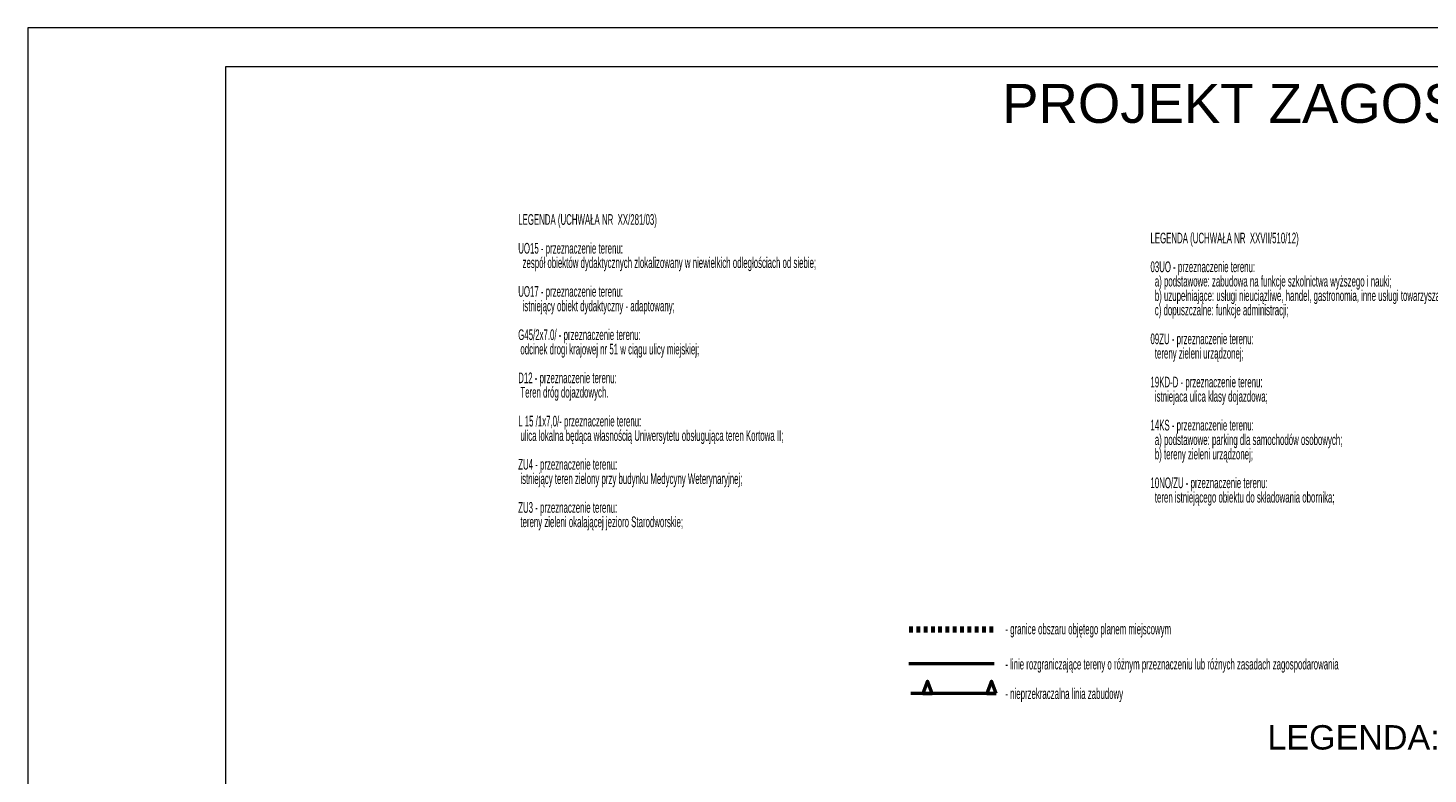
# Model space of a CAD drawing. Header units: metres. Extents: x 7464056 to 7464277, y 5957530 to 5957827.
# Tile 25 of 26: x 7464056 to 7464171, y 5957766 to 5957827. Entities that reach past the tile are written whole.
import ezdxf

# ---------------------------------------------------------------- set-up
doc = ezdxf.new("R2010")
doc.units = ezdxf.units.M
doc.header["$MEASUREMENT"] = 0
doc.linetypes.add('1', pattern=[0.6, 0.3, -0.3])
doc.layers.add('__A-opisy', color=5, linetype='CONTINUOUS', lineweight=20)
doc.layers.add('__A-Tabelka', color=7, linetype='CONTINUOUS', lineweight=18)
doc.layers.add('Pieczątka na wyrysie', color=7, linetype='CONTINUOUS')
doc.styles.add('arial', font='arial.ttf')
doc.styles.add('OP.3', font='arial.ttf', dxfattribs={"height": 12.5})
doc.styles.get("Standard").update_dxf_attribs({"font": 'Working1250', "width": 0.75})

msp = doc.modelspace()

# ---------------------------------------------------------------- linework, layer by layer
at = {"layer": '__A-Tabelka', "ltscale": 5}
for points in [[(7464266.428, 5957826.876), (7464056.428, 5957826.876), (7464056.428, 5957529.876), (7464266.428, 5957529.876)], [(7464263.228, 5957823.676), (7464072.628, 5957823.676), (7464072.628, 5957533.076), (7464263.228, 5957533.076)]]:
    msp.add_lwpolyline(points, close=True, dxfattribs=at)
at = {"layer": 'Pieczątka na wyrysie', "color": 253, "linetype": '1', "lineweight": 100, "flags": 128}
msp.add_lwpolyline([(7464135.583, 5957777.525), (7464128.583, 5957777.525)], dxfattribs=at)
at = {"layer": 'Pieczątka na wyrysie', "color": 56, "linetype": 'Continuous', "lineweight": 50, "flags": 128}
msp.add_lwpolyline([(7464135.652, 5957774.722), (7464128.652, 5957774.722)], dxfattribs=at)
at = {"layer": 'Pieczątka na wyrysie', "color": 178, "linetype": 'Continuous', "lineweight": 50, "flags": 128}
for points in [[(7464130.566, 5957772.291), (7464130.191, 5957773.291), (7464129.816, 5957772.291)], [(7464135.816, 5957772.291), (7464135.441, 5957773.291), (7464135.066, 5957772.291)]]:
    msp.add_lwpolyline(points, close=True, dxfattribs=at)
msp.add_lwpolyline([(7464135.816, 5957772.291), (7464128.816, 5957772.291)], dxfattribs=at)

# ---------------------------------------------------------------- texts
at = {"layer": '__A-opisy', "color": 7, "style": 'arial'}
msp.add_text('LEGENDA:', height=2, dxfattribs=at).set_placement((7464158.072, 5957767.69))
at = {"layer": '__A-opisy', "color": 7, "ltscale": 0.3, "insert": (7464136.319, 5957822.295), "char_height": 2.1675, "width": 173.72019, "attachment_point": 1, "rotation": 0, "style": 'OP.3'}
msp.add_mtext('{\\H1.4764x;PROJEKT ZAGOSPODAROWANIA TERENU  \\H0.781226x;    \\H1.280041x; SKALA 1:500\\P\\pxi2.3673,l0;\\W1.1;\\H0.418123x;         \\W1;\\H0.81x;                      \\P\\pi0,l0;                                                                                                }', dxfattribs=at)
at = {"layer": 'Pieczątka na wyrysie', "color": 56, "linetype": 'Continuous', "lineweight": 13, "width": 0.55}
for s, p in [('LEGENDA (UCHWAŁA NR  XX/281/03)', (7464096.63, 5957810.73)), ('UO15 - przeznaczenie terenu:', (7464096.63, 5957808.37)), ('LEGENDA (UCHWAŁA NR  XXVII/510/12)', (7464148.48, 5957809.21)), ('  zespół obiektów dydaktycznych zlokalizowany w niewielkich odległościach od siebie;', (7464096.63, 5957807.19)), ('03UO - przeznaczenie terenu:', (7464148.48, 5957806.85)), ('UO17 - przeznaczenie terenu:', (7464096.63, 5957804.83)), ('  a) podstawowe: zabudowa na funkcje szkolnictwa wyższego i nauki;', (7464148.48, 5957805.67)), ('  istniejący obiekt dydaktyczny - adaptowany;', (7464096.63, 5957803.64)), ('  b) uzupełniające: usługi nieuciązliwe, handel, gastronomia, inne usługi towarzyszące funkcji podstawowej;', (7464148.48, 5957804.49)), ('  c) dopuszczalne: funkcje administracji;', (7464148.48, 5957803.31)), ('G45/2x7.0/ - przeznaczenie terenu:', (7464096.63, 5957801.28)), (' odcinek drogi krajowej nr 51 w ciągu ulicy miejskiej;', (7464096.63, 5957800.1)), ('09ZU - przeznaczenie terenu:', (7464148.48, 5957800.94)), ('  tereny zieleni urządzonej;', (7464148.48, 5957799.76)), ('D12 - przeznaczenie terenu:', (7464096.63, 5957797.74)), ('19KD-D - przeznaczenie terenu:', (7464148.48, 5957797.4)), (' Teren dróg dojazdowych.', (7464096.63, 5957796.56)), ('  istniejaca ulica klasy dojazdowa;', (7464148.48, 5957796.22)), ('L 15 /1x7,0/- przeznaczenie terenu:', (7464096.63, 5957794.19)), ('14KS - przeznaczenie terenu:', (7464148.48, 5957793.86)), (' ulica lokalna będąca własnością Uniwersytetu obsługująca teren Kortowa II;', (7464096.63, 5957793.01)), ('  a) podstawowe: parking dla samochodów osobowych;', (7464148.48, 5957792.67)), ('  b) tereny zieleni urządzonej;', (7464148.48, 5957791.49)), ('ZU4 - przeznaczenie terenu:', (7464096.63, 5957790.65)), (' istniejący teren zielony przy budynku Medycyny Weterynaryjnej;', (7464096.63, 5957789.47)), ('10NO/ZU - przeznaczenie terenu:', (7464148.48, 5957789.13)), ('  teren istniejącego obiektu do składowania obornika;', (7464148.48, 5957787.95)), ('ZU3 - przeznaczenie terenu:', (7464096.63, 5957787.11)), (' tereny zieleni okalającej jezioro Starodworskie;', (7464096.63, 5957785.93)), ('- granice obszaru objętego planem miejscowym', (7464136.58, 5957777.14)), ('- linie rozgraniczające tereny o różnym przeznaczeniu lub różnych zasadach zagospodarowania', (7464136.58, 5957774.26)), ('- nieprzekraczalna linia zabudowy', (7464136.58, 5957771.84))]:
    msp.add_text(s, height=0.875, dxfattribs=at).set_placement(p)

doc.saveas('drawing.dxf')
